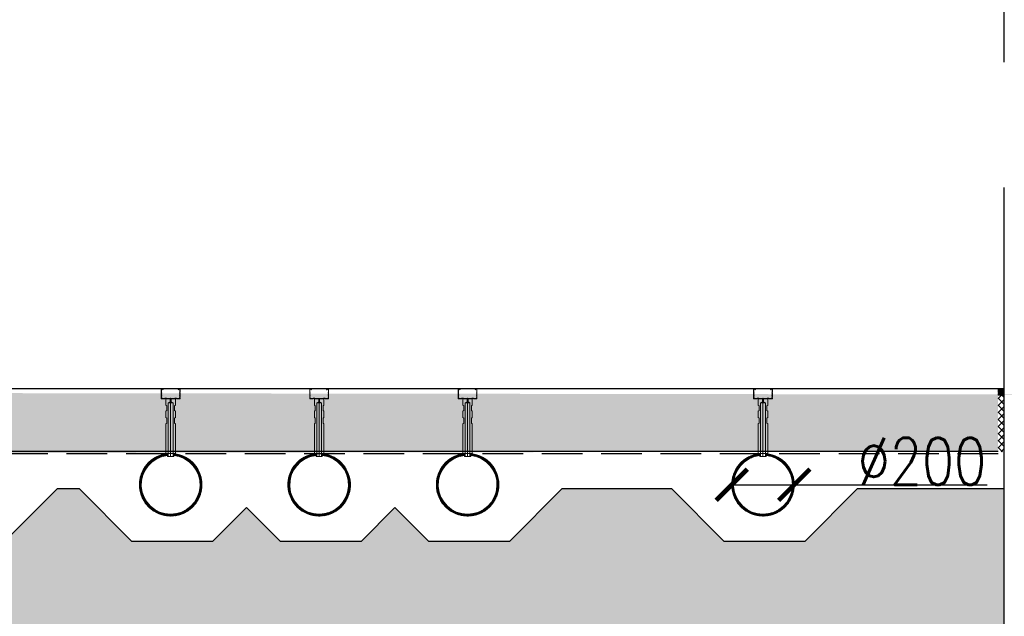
# Model space of a CAD drawing. Header units: millimetres. Extents: x -374129 to 1163271, y -112652 to 695637.
# Tile 203 of 256: x 28540 to 31690, y 30744 to 32652. Entities that reach past the tile are written whole.
import ezdxf
from ezdxf import colors
from ezdxf.entities.mleader import LeaderData, LeaderLine
from ezdxf.math import Vec2, Vec3

# ---------------------------------------------------------------- set-up
doc = ezdxf.new("R2010")
doc.units = ezdxf.units.MM
doc.header["$PDMODE"] = 4
doc.linetypes.add('rcad - -', pattern=[9.5, 6.5, -3])
for name, color, linetype, lineweight in [('A_DYSZA', 252, 'Continuous', 15), ('A_Hatch_konstrukcja', 252, 'Continuous', 5), ('A_profile ocynk', 252, 'Continuous', 9), ('KRT_kresk', 252, 'Continuous', 5), ('Widoczne (ISO)', 252, 'Continuous', 15)]:
    doc.layers.add(name, color=color, linetype=linetype, lineweight=lineweight)
for name, color, linetype in [('KRT_kanaly', 1, 'Continuous'), ('KRT_kreskowanie', 252, 'Continuous'), ('KRT_opisy', 146, 'Continuous'), ('KRT_sciany', 2, 'Continuous'), ('KRT_wymiary', 4, 'Continuous')]:
    doc.layers.add(name, color=color, linetype=linetype)
doc.styles.add('WYMIAR', font='romans.shx', dxfattribs={"width": 0.8})
doc.linetypes.add('podbeton', pattern='A,0.3,-0.1,[131,ltypeshp.shx,S=0.1,R=0,X=-0.1,Y=0],-0.1,0.3', length=0.8)
doc.dimstyles.new('KRT_1-100', dxfattribs={"dimscale": 100, "dimtxt": 2, "dimasz": 1, "dimexe": 0.5, "dimexo": 0, "dimgap": 0.5, "dimtad": 1, "dimdec": 1, "dimrnd": 0.1, "dimzin": 9, "dimdsep": 46, "dimtxsty": 'WYMIAR', "dimblk": 'ARCHTICK', "dimcen": 0.09, "dimdle": 0.5, "dimclrd": 1, "dimclre": 252, "dimclrt": 256, "dimadec": 0, "dimazin": 0, "dimtfac": 1, "dimtdec": 1, "dimtmove": 0, "dimatfit": 3, "dimfxl": 1, "dimtolj": 1, "dimtzin": 0, "dimarcsym": 0})

# ---------------------------------------------------------------- blocks, each defined once
blk = doc.blocks.new('dysza_203')
at = {"color": 0, "linetype": 'ByBlock', "lineweight": -2}
for points in [[(-15, -193), (-10, -193), (-10, -203), (-7.5, -203), (-7.5, -31), (-1.5, -28), (-1.5, -18), (-15, -18), (-15, -38), (-12.5, -40.5), (-12.5, -55.5), (-15, -58), (-15, -78), (-12.5, -80.5), (-12.5, -95.5), (-15, -98)], [(15, -193), (10, -193), (10, -203), (7.5, -203), (7.5, -31), (1.5, -28), (1.5, -18), (15, -18), (15, -38), (12.5, -40.5), (12.5, -55.5), (15, -58), (15, -78), (12.5, -80.5), (12.5, -95.5), (15, -98)]]:
    blk.add_lwpolyline(points, close=True, dxfattribs=at)
for points in [[(-7.5, -31), (7.5, -31)], [(-1.5, -18), (1.5, -18)], [(-1.5, -28), (1.5, -28)], [(0, -18), (0, -203)], [(-7.5, -203), (7.5, -203)], [(7.5, -203), (10, -203)]]:
    blk.add_lwpolyline(points, dxfattribs=at)
blk = doc.blocks.new('_ArchTick')
at = {"color": 0, "linetype": 'ByBlock', "const_width": 0.15}
blk.add_lwpolyline([(-0.5, -0.5), (0.5, 0.5)], dxfattribs=at)
blk = doc.blocks.new('*D1199')
at = {"layer": 'Defpoints', "color": 0}
for p in [(30818, 31164.5), (31018, 31164.5)]:
    blk.add_point(p, dxfattribs=at)
at = {"layer": 'KRT_wymiary', "color": 1, "lineweight": -2}
for p, q in [((30818, 31164.5), (30818, 31164.5)), ((30818, 31164.5), (31018, 31164.5)), ((31018, 31164.5), (31635.1, 31164.5))]:
    blk.add_line(p, q, dxfattribs=at)
at = {"layer": 'KRT_wymiary', "color": 1, "lineweight": -2, "xscale": 100, "yscale": 100, "zscale": 100}
blk.add_blockref('_ArchTick', (30818, 31164.5), dxfattribs=at)
at = {"layer": 'KRT_wymiary', "color": 1, "lineweight": -2, "xscale": 100, "yscale": 100, "zscale": 100, "rotation": 180}
blk.add_blockref('_ArchTick', (31018, 31164.5), dxfattribs=at)
at = {"layer": 'KRT_wymiary', "insert": (31426.6, 31239.5), "char_height": 150, "attachment_point": 5, "style": 'WYMIAR'}
blk.add_mtext('\\A1;%%c200', dxfattribs=at)

msp = doc.modelspace()

# ---------------------------------------------------------------- hatches: boundary and pattern name
at = {"layer": 'KRT_kreskowanie'}
h = msp.add_hatch(dxfattribs=at)
h.set_pattern_fill('DOTS2', color=256, scale=10, style=0)
h.paths.add_polyline_path([(5640.49, 31126.97), (6132.64, 31126.97), (6132.64, 31351.97), (5640.49, 31351.97)], flags=9)
h.paths.add_polyline_path([(11940.49, 31126.97), (12432.64, 31126.97), (12432.64, 31351.97), (11940.49, 31351.97)], flags=9)
h.paths.add_polyline_path([(18240.49, 31126.97), (18732.64, 31126.97), (18732.64, 31351.97), (18240.49, 31351.97)], flags=9)
h.paths.add_polyline_path([(24880.49, 31126.97), (25372.64, 31126.97), (25372.64, 31351.97), (24880.49, 31351.97)], flags=9)
h.paths.add_polyline_path([(31180.49, 31126.97), (31672.64, 31126.97), (31672.64, 31351.97), (31180.49, 31351.97)], flags=9)
h.paths.add_polyline_path([(37480.49, 31126.97), (37972.64, 31126.97), (37972.64, 31351.97), (37480.49, 31351.97)], flags=9)
h.paths.add_polyline_path([(44120.49, 31126.97), (44612.64, 31126.97), (44612.64, 31351.97), (44120.49, 31351.97)], flags=9)
h.paths.add_polyline_path([(50420.49, 31126.97), (50912.64, 31126.97), (50912.64, 31351.97), (50420.49, 31351.97)], flags=9)
h.paths.add_polyline_path([(56720.49, 31126.97), (57212.64, 31126.97), (57212.64, 31351.97), (56720.49, 31351.97)], flags=9)
h.paths.add_polyline_path([(63360.49, 31126.97), (63852.64, 31126.97), (63852.64, 31351.97), (63360.49, 31351.97)], flags=9)

# ---------------------------------------------------------------- linework, layer by layer
at = {"layer": 'KRT_sciany'}
msp.add_lwpolyline([(31690, 30461.19), (31690, 36471.19)], dxfattribs=at)

# ---------------------------------------------------------------- next in the draw order: leaders
at = {"layer": 'KRT_opisy', "color": 1}
ml = msp.add_multileader_mtext('Standard', dxfattribs=at)
ml.set_content('\\C54;PIANKA DYLATACYJNA BRZEGOWA 1cm\\PUSZCZELNIENIE MASĄ TRWALEPLASTYCZNĄ ODPORNĄ NA AGRESJĘ CHEMICZNĄ NP.SIKAFLEX PRO 3', style='WYMIAR')
ml.set_leader_properties()
ml.build(insert=Vec2(0, 0))
ml.multileader.update_dxf_attribs({"text_left_attachment_type": 6, "text_right_attachment_type": 6, "dogleg_length": 36, "arrow_head_size": 200, "scale": 100})
ctx = ml.context
ctx.base_point, ctx.scale, ctx.char_height, ctx.arrow_head_size, ctx.landing_gap_size, ctx.plane_origin = Vec3(1022.91, 34569.79, -56.1), 100, 200, 200, 9, Vec3(36065.01, -50311.01, -56.1)
ctx.left_attachment, ctx.right_attachment = 6, 6
notes = []
notes.append((ctx, [(0, (1, 1, 0), (986.91, 34569.79, -56.1), (1, 0), 36, [(1, [(160, 31471.19, -56.1)], 0, [])])]))
ctx.mtext.insert, ctx.mtext.width, ctx.mtext.defined_height, ctx.mtext.flow_direction = Vec3(1031.91, 34809.79, -56.1), 4839.601, 350.11, 5
ctx.mtext.has_bg_fill, ctx.mtext.bg_color, ctx.mtext.bg_scale_factor, ctx.mtext.bg_transparency, ctx.mtext.use_window_bg_color = 1, -1027028792, 1.5, 0, 1
for ctx, leaders in notes:
    for number, flags, end, landing, length, lines in leaders:
        leader = LeaderData()
        leader.index, (leader.has_last_leader_line, leader.has_dogleg_vector, leader.attachment_direction) = number, flags
        leader.last_leader_point, leader.dogleg_vector, leader.dogleg_length = Vec3(end), Vec3(landing), length
        for number, points, colour, breaks in lines:
            line = LeaderLine()
            line.index, line.vertices, line.color, line.breaks = number, Vec3.list(points), colors.encode_raw_color(colour), breaks
            leader.lines.append(line)
        ctx.leaders.append(leader)

# ---------------------------------------------------------------- next in the draw order: leaders
ml = msp.add_multileader_mtext('Standard', dxfattribs=at)
ml.set_content('\\pxi-3,l3t3,39,44;\\C2;{\\fSymbol|b0|i0|c2|p18;·^I}\\C54;PŁYTA BETONOWA DYLATOWANA C30/37 W8,F150,XD2,XA2,XM1,XF1 ^Igr.20cm\\P    ZBROJONA WŁÓKNAMI POLIMEROWYMI ZBROJONA WŁÓKNAMI POLIMEROWYMI ZBROJONA WŁÓKNAMI POLIMEROWYMI ISTRICE iBETON 39x0.78 W ILOŚCI 3,0kg/m3, \\P{\\fSymbol|b0|i0|c2|p18;·^I}IZOLACJA PRZECIWWILGOCIOWA 2xFOLIA PE \\P    UKŁADANA SZCZELNIE NA ZAKŁAD^I^Igr.2x0.3mm                                                         \\P{\\fSymbol|b0|i0|c2|p18;·^I}PODBETON  C8/10 ^I^Igr.10cm                         \\P{\\fSymbol|b0|i0|c2|p18;·^I}ZAGĘSZCZONY GRUNT NASYPOWY Is>0,98^I^Igr.30cm\\P{\\fSymbol|b0|i0|c2|p18;·^I}ZAGĘSZCZONY GRUNT NASYPOWY Is>=0,97', style='WYMIAR')
ml.set_leader_properties()
ml.build(insert=Vec2(0, 0))
ml.multileader.update_dxf_attribs({"text_left_attachment_type": 6, "text_right_attachment_type": 6, "dogleg_length": 36, "arrow_head_size": 200, "scale": 100})
ctx = ml.context
ctx.base_point, ctx.scale, ctx.char_height, ctx.arrow_head_size, ctx.landing_gap_size, ctx.plane_origin = Vec3(1715.18, 28529.79, -56.1), 100, 200, 200, 9, Vec3(-35836.94, -69206.17, -56.1)
ctx.left_attachment, ctx.right_attachment = 6, 6
notes = []
notes.append((ctx, [(0, (1, 1, 0), (1679.18, 28529.79, -56.1), (1, 0), 36, [(1, [(1159.18, 31458.59, -56.1)], 0, [])])]))
ctx.mtext.insert, ctx.mtext.width, ctx.mtext.defined_height, ctx.mtext.flow_direction = Vec3(1724.18, 28777.41, -56.1), 11614.4681, 280.09, 5
ctx.mtext.has_bg_fill, ctx.mtext.bg_color, ctx.mtext.bg_scale_factor, ctx.mtext.bg_transparency, ctx.mtext.use_window_bg_color = 1, -1027028792, 1.5, 0, 1
for ctx, leaders in notes:
    for number, flags, end, landing, length, lines in leaders:
        leader = LeaderData()
        leader.index, (leader.has_last_leader_line, leader.has_dogleg_vector, leader.attachment_direction) = number, flags
        leader.last_leader_point, leader.dogleg_vector, leader.dogleg_length = Vec3(end), Vec3(landing), length
        for number, points, colour, breaks in lines:
            line = LeaderLine()
            line.index, line.vertices, line.color, line.breaks = number, Vec3.list(points), colors.encode_raw_color(colour), breaks
            leader.lines.append(line)
        ctx.leaders.append(leader)

# ---------------------------------------------------------------- next in the draw order: linework, layer by layer
at = {"layer": 'KRT_kanaly', "linetype": 'podbeton', "ltscale": 200}
msp.add_lwpolyline([(29265.49, 31091.97), (29372.99, 30984.47), (29632.99, 30984.47), (29740.49, 31091.97)], dxfattribs=at)

# ---------------------------------------------------------------- next in the draw order: leaders
at = {"layer": 'KRT_opisy', "color": 1}
ml = msp.add_multileader_mtext('Standard', dxfattribs=at)
ml.set_content('\\C54;KANAŁY NAPOWIETRZAJĄCE WEDŁUG PROJEKTU TECHNOLOGICZNEGO', style='WYMIAR')
ml.set_leader_properties()
ml.build(insert=Vec2(0, 0))
ml.multileader.update_dxf_attribs({"text_left_attachment_type": 6, "text_right_attachment_type": 6, "dogleg_length": 36, "arrow_head_size": 200, "scale": 100})
ctx = ml.context
ctx.base_point, ctx.scale, ctx.char_height, ctx.arrow_head_size, ctx.landing_gap_size, ctx.plane_origin = Vec3(958.77, 32175.83, -56.1), 100, 200, 200, 9, Vec3(36846.14, -51485.36, -56.1)
ctx.left_attachment, ctx.right_attachment = 6, 6
notes = []
notes.append((ctx, [(0, (1, 1, 0), (922.77, 32175.83, -56.1), (1, 0), 36, [(1, [(922.99, 31164.47, -56.1)], 0, [])])]))
ctx.mtext.insert, ctx.mtext.width, ctx.mtext.defined_height, ctx.mtext.flow_direction = Vec3(967.77, 32415.83, -56.1), 6873.6004, 350.11, 5
ctx.mtext.has_bg_fill, ctx.mtext.bg_color, ctx.mtext.bg_scale_factor, ctx.mtext.bg_transparency, ctx.mtext.use_window_bg_color = 1, -1027028792, 1.5, 0, 1
for ctx, leaders in notes:
    for number, flags, end, landing, length, lines in leaders:
        leader = LeaderData()
        leader.index, (leader.has_last_leader_line, leader.has_dogleg_vector, leader.attachment_direction) = number, flags
        leader.last_leader_point, leader.dogleg_vector, leader.dogleg_length = Vec3(end), Vec3(landing), length
        for number, points, colour, breaks in lines:
            line = LeaderLine()
            line.index, line.vertices, line.color, line.breaks = number, Vec3.list(points), colors.encode_raw_color(colour), breaks
            leader.lines.append(line)
        ctx.leaders.append(leader)

# ---------------------------------------------------------------- next in the draw order: hatches: boundary and pattern name
at = {"layer": 'KRT_kresk', "lineweight": 5}
h = msp.add_hatch(dxfattribs=at)
h.set_pattern_fill('ANSI37', color=256, scale=0.5)
h.set_pattern_definition([(45, (-402412.6885, -167449.6836), (-1.122532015, 1.122532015), []), (135, (-402412.6885, -167449.6836), (-1.122532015, -1.122532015), [])])
h.paths.add_polyline_path([(31670, 31451.19), (31690, 31451.19), (31690, 31471.19), (31670, 31471.19)])
h = msp.add_hatch(dxfattribs=at)
h.set_pattern_fill('DASH', color=256, scale=10, angle=45)
h.set_pattern_definition([(45, (34693.753, 31461.193), (4e-15, 44.90128), [31.75, -31.75])])
h.paths.add_polyline_path([(31669.99, 31271.19), (25710, 31261.19), (25710, 31441.19), (25710, 31461.19), (33169.99, 31451.19), (31669.99, 31451.19)])
h = msp.add_hatch(dxfattribs=at)
h.set_pattern_fill('ANSI37', color=256, scale=5)
h.set_pattern_definition([(45, (-402412.688, -167449.684), (-11.22532015, 11.22532015), []), (135, (-402412.688, -167449.684), (-11.22532015, -11.22532015), [])])
h.paths.add_polyline_path([(31670, 31270.04), (31690, 31270.04), (31690, 31451.19), (31670, 31451.19)])
at = {"layer": 'KRT_kreskowanie'}
h = msp.add_hatch(dxfattribs=at)
h.set_pattern_fill('DOTS2', color=256, scale=10, style=0)
h.set_pattern_definition([(0, (-38469.84, 5.08), (0, 254), [0, -254]), (0, (-38388.56, 10.16), (0, 254), [0, -254]), (0, (-38434.28, 66.04), (0, 254), [0, -254]), (0, (-38378.4, 106.68), (0, 254), [0, -254]), (0, (-38444.44, 121.92), (0, 254), [0, -254]), (0, (-38424.12, 182.88), (0, 254), [0, -254]), (0, (-38459.68, 228.6), (0, 254), [0, -254]), (0, (-38378.4, 223.52), (0, 254), [0, -254]), (0, (-38317.44, 233.68), (0, 254), [0, -254]), (0, (-38286.96, 172.72), (0, 254), [0, -254]), (0, (-38236.16, 167.64), (0, 254), [0, -254]), (0, (-38236.16, 76.2), (0, 254), [0, -254]), (0, (-38281.88, 45.72), (0, 254), [0, -254]), (0, (-38353, 60.96), (0, 254), [0, -254]), (0, (-38307.28, 106.68), (0, 254), [0, -254]), (0, (-38353, 152.4), (0, 254), [0, -254]), (0, (-38246.32, 10.16), (0, 254), [0, -254])])
h.paths.add_polyline_path([(22430.16, 31152.3), (22360.82, 31152.3), (22192.99, 30984.47), (21932.99, 30984.47), (21825.49, 31091.97), (21717.99, 30984.47), (21457.99, 30984.47), (21350.49, 31091.97), (21242.99, 30984.47), (20982.99, 30984.47), (20815.16, 31152.3), (20465.82, 31152.3), (20297.99, 30984.47), (20037.99, 30984.47), (19870.16, 31152.3), (19390, 31152.3), (19390, 30684.47), (25390, 30684.47), (25390, 31152.3), (24920.82, 31152.3), (24752.99, 30984.47), (24492.99, 30984.47), (24325.16, 31152.3), (23975.82, 31152.3), (23807.99, 30984.47), (23547.99, 30984.47), (23440.49, 31091.97), (23332.99, 30984.47), (23072.99, 30984.47), (22965.49, 31091.97), (22857.99, 30984.47), (22597.99, 30984.47)])
h.paths.add_polyline_path([(24880.49, 31126.97), (25372.64, 31126.97), (25372.64, 31351.97), (24880.49, 31351.97)], flags=9)
h.paths.add_polyline_path([(28730.16, 31152.3), (28660.82, 31152.3), (28492.99, 30984.47), (28232.99, 30984.47), (28125.49, 31091.97), (28017.99, 30984.47), (27757.99, 30984.47), (27650.49, 31091.97), (27542.99, 30984.47), (27282.99, 30984.47), (27115.16, 31152.3), (26765.82, 31152.3), (26597.99, 30984.47), (26337.99, 30984.47), (26170.16, 31152.3), (25690, 31152.3), (25690, 30684.47), (31690, 30684.47), (31690, 31152.3), (31220.82, 31152.3), (31052.99, 30984.47), (30792.99, 30984.47), (30625.16, 31152.3), (30275.82, 31152.3), (30107.99, 30984.47), (29847.99, 30984.47), (29740.49, 31091.97), (29632.99, 30984.47), (29372.99, 30984.47), (29265.49, 31091.97), (29157.99, 30984.47), (28897.99, 30984.47)])
h.paths.add_polyline_path([(31180.49, 31126.97), (31672.64, 31126.97), (31672.64, 31351.97), (31180.49, 31351.97)], flags=9)
h = msp.add_hatch(dxfattribs=at)
h.set_pattern_fill('DOTS2', color=256, scale=10, style=0)
h.set_pattern_definition([(0, (-32169.84, 5.08), (0, 254), [0, -254]), (0, (-32088.56, 10.16), (0, 254), [0, -254]), (0, (-32134.28, 66.04), (0, 254), [0, -254]), (0, (-32078.4, 106.68), (0, 254), [0, -254]), (0, (-32144.44, 121.92), (0, 254), [0, -254]), (0, (-32124.12, 182.88), (0, 254), [0, -254]), (0, (-32159.68, 228.6), (0, 254), [0, -254]), (0, (-32078.4, 223.52), (0, 254), [0, -254]), (0, (-32017.44, 233.68), (0, 254), [0, -254]), (0, (-31986.96, 172.72), (0, 254), [0, -254]), (0, (-31936.16, 167.64), (0, 254), [0, -254]), (0, (-31936.16, 76.2), (0, 254), [0, -254]), (0, (-31981.88, 45.72), (0, 254), [0, -254]), (0, (-32053, 60.96), (0, 254), [0, -254]), (0, (-32007.28, 106.68), (0, 254), [0, -254]), (0, (-32053, 152.4), (0, 254), [0, -254]), (0, (-31946.32, 10.16), (0, 254), [0, -254])])
h.paths.add_polyline_path([(28730.16, 31152.3), (28660.82, 31152.3), (28492.99, 30984.47), (28232.99, 30984.47), (28125.49, 31091.97), (28017.99, 30984.47), (27757.99, 30984.47), (27650.49, 31091.97), (27542.99, 30984.47), (27282.99, 30984.47), (27115.16, 31152.3), (26765.82, 31152.3), (26597.99, 30984.47), (26337.99, 30984.47), (26170.16, 31152.3), (25690, 31152.3), (25690, 30684.47), (31690, 30684.47), (31690, 31152.3), (31220.82, 31152.3), (31052.99, 30984.47), (30792.99, 30984.47), (30625.16, 31152.3), (30275.82, 31152.3), (30107.99, 30984.47), (29847.99, 30984.47), (29740.49, 31091.97), (29632.99, 30984.47), (29372.99, 30984.47), (29265.49, 31091.97), (29157.99, 30984.47), (28897.99, 30984.47)])
h.paths.add_polyline_path([(31180.49, 31126.97), (31672.64, 31126.97), (31672.64, 31351.97), (31180.49, 31351.97)], flags=9)
h.paths.add_polyline_path([(35030.16, 31152.3), (34960.82, 31152.3), (34792.99, 30984.47), (34532.99, 30984.47), (34425.49, 31091.97), (34317.99, 30984.47), (34057.99, 30984.47), (33950.49, 31091.97), (33842.99, 30984.47), (33582.99, 30984.47), (33415.16, 31152.3), (33065.82, 31152.3), (32897.99, 30984.47), (32637.99, 30984.47), (32470.16, 31152.3), (31990, 31152.3), (31990, 30684.47), (37990, 30684.47), (37990, 31152.3), (37520.82, 31152.3), (37352.99, 30984.47), (37092.99, 30984.47), (36925.16, 31152.3), (36575.82, 31152.3), (36407.99, 30984.47), (36147.99, 30984.47), (36040.49, 31091.97), (35932.99, 30984.47), (35672.99, 30984.47), (35565.49, 31091.97), (35457.99, 30984.47), (35197.99, 30984.47)])
h.paths.add_polyline_path([(37480.49, 31126.97), (37972.64, 31126.97), (37972.64, 31351.97), (37480.49, 31351.97)], flags=9)
at = {"layer": 'Widoczne (ISO)', "transparency": 33554687}
h = msp.add_hatch(dxfattribs=at)
h.set_pattern_fill('ANSI31', color=256, scale=10)
h.set_pattern_definition([(45, (29106.854, 31210.5676), (-0.8838835, 0.8838835), [])])
h.paths.add_polyline_path([(29117.09, 31164.47, -1), (28928.89, 31164.47, -0.3833879), (29013, 31258.04), (29013, 31263.97, 0.3851934), (28922.99, 31164.47, 1), (29122.99, 31164.47, 0.385192), (29032.99, 31263.97), (29032.99, 31258.04, -0.3833692)])
h = msp.add_hatch(dxfattribs=at)
h.set_pattern_fill('ANSI31', color=256, scale=10)
h.set_pattern_definition([(45, (29581.854, 31210.5676), (-0.8838835, 0.8838835), [])])
h.paths.add_polyline_path([(29592.09, 31164.47, -1), (29403.89, 31164.47, -0.3833879), (29488, 31258.04), (29488, 31263.97, 0.3851934), (29397.99, 31164.47, 1), (29597.99, 31164.47, 0.385192), (29507.99, 31263.97), (29507.99, 31258.04, -0.3833692)])
h = msp.add_hatch(dxfattribs=at)
h.set_pattern_fill('ANSI31', color=256, scale=10)
h.set_pattern_definition([(45, (30056.854, 31210.5676), (-0.8838835, 0.8838835), [])])
h.paths.add_polyline_path([(30067.09, 31164.47, -1), (29878.89, 31164.47, -0.3833879), (29963, 31258.04), (29963, 31263.97, 0.3851934), (29872.99, 31164.47, 1), (30072.99, 31164.47, 0.385192), (29982.99, 31263.97), (29982.99, 31258.04, -0.3833692)])
h = msp.add_hatch(dxfattribs=at)
h.set_pattern_fill('ANSI31', color=256, scale=10)
h.set_pattern_definition([(45, (31001.854, 31210.5676), (-0.8838835, 0.8838835), [])])
h.paths.add_polyline_path([(31012.09, 31164.47, -1), (30823.89, 31164.47, -0.3833879), (30908, 31258.04), (30908, 31263.97, 0.3851934), (30817.99, 31164.47, 1), (31017.99, 31164.47, 0.385192), (30927.99, 31263.97), (30927.99, 31258.04, -0.3833692)])

# ---------------------------------------------------------------- next in the draw order: linework, layer by layer
at = {"color": 2}
for p, q in [((31690, 31471.19, -18.47), (25710, 31471.19)), ((31670.2, 31271.19, 43), (25710, 31271.19))]:
    msp.add_line(p, q, dxfattribs=at)
at = {"layer": 'A_DYSZA', "transparency": 33554687}
for centre, radius, start, end in [((29022.99, 31164.47), 100, 95.73457, 84.26515), ((29022.99, 31164.47), 94.1, 96.09512, 83.90114), ((29497.99, 31164.47), 100, 95.73457, 84.26515), ((29497.99, 31164.47), 94.1, 96.09512, 83.90114), ((29972.99, 31164.47), 100, 95.73457, 84.26515), ((29972.99, 31164.47), 94.1, 96.09512, 83.90114), ((30917.99, 31164.47), 100, 95.73457, 84.26515), ((30917.99, 31164.47), 94.1, 96.09512, 83.90114)]:
    msp.add_arc(centre, radius, start, end, dxfattribs=at)
at = {"layer": 'A_Hatch_konstrukcja'}
for centre in [(29022.99, 31164.47), (29497.99, 31164.47), (29972.99, 31164.47), (30917.99, 31164.47)]:
    msp.add_circle(centre, 100, dxfattribs=at)
at = {"layer": 'A_profile ocynk'}
for points in [[(29047.28, 31467.75), (29049.93, 31470.41, -0.6681786), (29052.49, 31469.35), (29052.49, 31459.79, -0.1989124), (29052.35, 31459.43), (29051.64, 31458.73, 0.4142136), (29051.64, 31458.02), (29052.35, 31457.31, -0.1989124), (29052.49, 31456.96), (29052.49, 31452.79, -0.1989124), (29052.35, 31452.43), (29051.64, 31451.73, 0.4142136), (29051.64, 31451.02), (29052.35, 31450.31, -0.1989124), (29052.49, 31449.96), (29052.49, 31445.79, -0.1989124), (29052.35, 31445.43), (29051.64, 31444.73, 0.4142136), (29051.64, 31444.02), (29052.35, 31443.31, -0.1989124), (29052.49, 31442.96), (29052.49, 31440.47, -0.4142136), (29051.99, 31439.97), (29043.21, 31439.97, -0.1989124), (29042.85, 31440.12), (29042.15, 31440.83, 0.1989124), (29041.79, 31440.97), (29036.99, 31440.97, 0.1989124), (29036.64, 31440.83), (29035.93, 31440.12, -0.1989124), (29035.58, 31439.97), (29024.41, 31439.97, -0.1989124), (29024.05, 31440.12), (29023.35, 31440.83, 0.4142136), (29022.64, 31440.83), (29021.93, 31440.12, -0.1989124), (29021.58, 31439.97), (29010.41, 31439.97, -0.1989124), (29010.05, 31440.12), (29009.35, 31440.83, 0.1989124), (29008.99, 31440.97), (29004.19, 31440.97, 0.1989124), (29003.84, 31440.83), (29003.13, 31440.12, -0.1989124), (29002.78, 31439.97), (28993.99, 31439.97, -0.4142136), (28993.49, 31440.47), (28993.49, 31442.96, -0.1989124), (28993.64, 31443.31), (28994.35, 31444.02, 0.4142136), (28994.35, 31444.73), (28993.64, 31445.43, -0.1989124), (28993.49, 31445.79), (28993.49, 31449.96, -0.1989124), (28993.64, 31450.31), (28994.35, 31451.02, 0.4142136), (28994.35, 31451.73), (28993.64, 31452.43, -0.1989124), (28993.49, 31452.79), (28993.49, 31456.96, -0.1989124), (28993.64, 31457.31), (28994.35, 31458.02, 0.4142136), (28994.35, 31458.73), (28993.64, 31459.43, -0.1989124), (28993.49, 31459.79), (28993.49, 31469.35, -0.6681786), (28996.05, 31470.41), (28998.71, 31467.75), (28999.06, 31468.11), (28996.41, 31470.76, 0.6681786), (28992.99, 31469.35), (28992.99, 31459.58, 0.1989124), (28993.14, 31459.23), (28993.64, 31458.73, -0.4142136), (28993.64, 31458.02), (28993.14, 31457.52, 0.1989124), (28992.99, 31457.17), (28992.99, 31452.58, 0.1989124), (28993.14, 31452.23), (28993.64, 31451.73, -0.4142136), (28993.64, 31451.02), (28993.14, 31450.52, 0.1989124), (28992.99, 31450.17), (28992.99, 31445.58, 0.1989124), (28993.14, 31445.23), (28993.64, 31444.73, -0.4142136), (28993.64, 31444.02), (28993.14, 31443.52, 0.1989124), (28992.99, 31443.17), (28992.99, 31439.97, 0.4142136), (28993.49, 31439.47), (29002.99, 31439.47, 0.1989124), (29003.34, 31439.62), (29004.05, 31440.33, -0.1989124), (29004.4, 31440.47), (29008.79, 31440.47, -0.1989124), (29009.14, 31440.33), (29009.85, 31439.62, 0.1989124), (29010.2, 31439.47), (29021.79, 31439.47, 0.1989124), (29022.14, 31439.62), (29022.64, 31440.12, -0.4142136), (29023.35, 31440.12), (29023.85, 31439.62, 0.1989124), (29024.2, 31439.47), (29035.79, 31439.47, 0.1989124), (29036.14, 31439.62), (29036.85, 31440.33, -0.1989124), (29037.2, 31440.47), (29041.59, 31440.47, -0.1989124), (29041.94, 31440.33), (29042.65, 31439.62, 0.1989124), (29043, 31439.47), (29052.49, 31439.47, 0.4142136), (29052.99, 31439.97), (29052.99, 31443.17, 0.1989124), (29052.85, 31443.52), (29052.35, 31444.02, -0.4142136), (29052.35, 31444.73), (29052.85, 31445.23, 0.1989124), (29052.99, 31445.58), (29052.99, 31450.17, 0.1989124), (29052.85, 31450.52), (29052.35, 31451.02, -0.4142136), (29052.35, 31451.73), (29052.85, 31452.23, 0.1989124), (29052.99, 31452.58), (29052.99, 31457.17, 0.1989124), (29052.85, 31457.52), (29052.35, 31458.02, -0.4142136), (29052.35, 31458.73), (29052.85, 31459.23, 0.1989124), (29052.99, 31459.58), (29052.99, 31469.35, 0.6681786), (29049.58, 31470.76), (29046.93, 31468.11)], [(29522.28, 31467.75), (29524.93, 31470.41, -0.6681786), (29527.49, 31469.35), (29527.49, 31459.79, -0.1989124), (29527.35, 31459.43), (29526.64, 31458.73, 0.4142136), (29526.64, 31458.02), (29527.35, 31457.31, -0.1989124), (29527.49, 31456.96), (29527.49, 31452.79, -0.1989124), (29527.35, 31452.43), (29526.64, 31451.73, 0.4142136), (29526.64, 31451.02), (29527.35, 31450.31, -0.1989124), (29527.49, 31449.96), (29527.49, 31445.79, -0.1989124), (29527.35, 31445.43), (29526.64, 31444.73, 0.4142136), (29526.64, 31444.02), (29527.35, 31443.31, -0.1989124), (29527.49, 31442.96), (29527.49, 31440.47, -0.4142136), (29526.99, 31439.97), (29518.21, 31439.97, -0.1989124), (29517.85, 31440.12), (29517.15, 31440.83, 0.1989124), (29516.79, 31440.97), (29511.99, 31440.97, 0.1989124), (29511.64, 31440.83), (29510.93, 31440.12, -0.1989124), (29510.58, 31439.97), (29499.41, 31439.97, -0.1989124), (29499.05, 31440.12), (29498.35, 31440.83, 0.4142136), (29497.64, 31440.83), (29496.93, 31440.12, -0.1989124), (29496.58, 31439.97), (29485.41, 31439.97, -0.1989124), (29485.05, 31440.12), (29484.35, 31440.83, 0.1989124), (29483.99, 31440.97), (29479.19, 31440.97, 0.1989124), (29478.84, 31440.83), (29478.13, 31440.12, -0.1989124), (29477.78, 31439.97), (29468.99, 31439.97, -0.4142136), (29468.49, 31440.47), (29468.49, 31442.96, -0.1989124), (29468.64, 31443.31), (29469.35, 31444.02, 0.4142136), (29469.35, 31444.73), (29468.64, 31445.43, -0.1989124), (29468.49, 31445.79), (29468.49, 31449.96, -0.1989124), (29468.64, 31450.31), (29469.35, 31451.02, 0.4142136), (29469.35, 31451.73), (29468.64, 31452.43, -0.1989124), (29468.49, 31452.79), (29468.49, 31456.96, -0.1989124), (29468.64, 31457.31), (29469.35, 31458.02, 0.4142136), (29469.35, 31458.73), (29468.64, 31459.43, -0.1989124), (29468.49, 31459.79), (29468.49, 31469.35, -0.6681786), (29471.05, 31470.41), (29473.71, 31467.75), (29474.06, 31468.11), (29471.41, 31470.76, 0.6681786), (29467.99, 31469.35), (29467.99, 31459.58, 0.1989124), (29468.14, 31459.23), (29468.64, 31458.73, -0.4142136), (29468.64, 31458.02), (29468.14, 31457.52, 0.1989124), (29467.99, 31457.17), (29467.99, 31452.58, 0.1989124), (29468.14, 31452.23), (29468.64, 31451.73, -0.4142136), (29468.64, 31451.02), (29468.14, 31450.52, 0.1989124), (29467.99, 31450.17), (29467.99, 31445.58, 0.1989124), (29468.14, 31445.23), (29468.64, 31444.73, -0.4142136), (29468.64, 31444.02), (29468.14, 31443.52, 0.1989124), (29467.99, 31443.17), (29467.99, 31439.97, 0.4142136), (29468.49, 31439.47), (29477.99, 31439.47, 0.1989124), (29478.34, 31439.62), (29479.05, 31440.33, -0.1989124), (29479.4, 31440.47), (29483.79, 31440.47, -0.1989124), (29484.14, 31440.33), (29484.85, 31439.62, 0.1989124), (29485.2, 31439.47), (29496.79, 31439.47, 0.1989124), (29497.14, 31439.62), (29497.64, 31440.12, -0.4142136), (29498.35, 31440.12), (29498.85, 31439.62, 0.1989124), (29499.2, 31439.47), (29510.79, 31439.47, 0.1989124), (29511.14, 31439.62), (29511.85, 31440.33, -0.1989124), (29512.2, 31440.47), (29516.59, 31440.47, -0.1989124), (29516.94, 31440.33), (29517.65, 31439.62, 0.1989124), (29518, 31439.47), (29527.49, 31439.47, 0.4142136), (29527.99, 31439.97), (29527.99, 31443.17, 0.1989124), (29527.85, 31443.52), (29527.35, 31444.02, -0.4142136), (29527.35, 31444.73), (29527.85, 31445.23, 0.1989124), (29527.99, 31445.58), (29527.99, 31450.17, 0.1989124), (29527.85, 31450.52), (29527.35, 31451.02, -0.4142136), (29527.35, 31451.73), (29527.85, 31452.23, 0.1989124), (29527.99, 31452.58), (29527.99, 31457.17, 0.1989124), (29527.85, 31457.52), (29527.35, 31458.02, -0.4142136), (29527.35, 31458.73), (29527.85, 31459.23, 0.1989124), (29527.99, 31459.58), (29527.99, 31469.35, 0.6681786), (29524.58, 31470.76), (29521.93, 31468.11)], [(29997.28, 31467.75), (29999.93, 31470.41, -0.6681786), (30002.49, 31469.35), (30002.49, 31459.79, -0.1989124), (30002.35, 31459.43), (30001.64, 31458.73, 0.4142136), (30001.64, 31458.02), (30002.35, 31457.31, -0.1989124), (30002.49, 31456.96), (30002.49, 31452.79, -0.1989124), (30002.35, 31452.43), (30001.64, 31451.73, 0.4142136), (30001.64, 31451.02), (30002.35, 31450.31, -0.1989124), (30002.49, 31449.96), (30002.49, 31445.79, -0.1989124), (30002.35, 31445.43), (30001.64, 31444.73, 0.4142136), (30001.64, 31444.02), (30002.35, 31443.31, -0.1989124), (30002.49, 31442.96), (30002.49, 31440.47, -0.4142136), (30001.99, 31439.97), (29993.21, 31439.97, -0.1989124), (29992.85, 31440.12), (29992.15, 31440.83, 0.1989124), (29991.79, 31440.97), (29986.99, 31440.97, 0.1989124), (29986.64, 31440.83), (29985.93, 31440.12, -0.1989124), (29985.58, 31439.97), (29974.41, 31439.97, -0.1989124), (29974.05, 31440.12), (29973.35, 31440.83, 0.4142136), (29972.64, 31440.83), (29971.93, 31440.12, -0.1989124), (29971.58, 31439.97), (29960.41, 31439.97, -0.1989124), (29960.05, 31440.12), (29959.35, 31440.83, 0.1989124), (29958.99, 31440.97), (29954.19, 31440.97, 0.1989124), (29953.84, 31440.83), (29953.13, 31440.12, -0.1989124), (29952.78, 31439.97), (29943.99, 31439.97, -0.4142136), (29943.49, 31440.47), (29943.49, 31442.96, -0.1989124), (29943.64, 31443.31), (29944.35, 31444.02, 0.4142136), (29944.35, 31444.73), (29943.64, 31445.43, -0.1989124), (29943.49, 31445.79), (29943.49, 31449.96, -0.1989124), (29943.64, 31450.31), (29944.35, 31451.02, 0.4142136), (29944.35, 31451.73), (29943.64, 31452.43, -0.1989124), (29943.49, 31452.79), (29943.49, 31456.96, -0.1989124), (29943.64, 31457.31), (29944.35, 31458.02, 0.4142136), (29944.35, 31458.73), (29943.64, 31459.43, -0.1989124), (29943.49, 31459.79), (29943.49, 31469.35, -0.6681786), (29946.05, 31470.41), (29948.71, 31467.75), (29949.06, 31468.11), (29946.41, 31470.76, 0.6681786), (29942.99, 31469.35), (29942.99, 31459.58, 0.1989124), (29943.14, 31459.23), (29943.64, 31458.73, -0.4142136), (29943.64, 31458.02), (29943.14, 31457.52, 0.1989124), (29942.99, 31457.17), (29942.99, 31452.58, 0.1989124), (29943.14, 31452.23), (29943.64, 31451.73, -0.4142136), (29943.64, 31451.02), (29943.14, 31450.52, 0.1989124), (29942.99, 31450.17), (29942.99, 31445.58, 0.1989124), (29943.14, 31445.23), (29943.64, 31444.73, -0.4142136), (29943.64, 31444.02), (29943.14, 31443.52, 0.1989124), (29942.99, 31443.17), (29942.99, 31439.97, 0.4142136), (29943.49, 31439.47), (29952.99, 31439.47, 0.1989124), (29953.34, 31439.62), (29954.05, 31440.33, -0.1989124), (29954.4, 31440.47), (29958.79, 31440.47, -0.1989124), (29959.14, 31440.33), (29959.85, 31439.62, 0.1989124), (29960.2, 31439.47), (29971.79, 31439.47, 0.1989124), (29972.14, 31439.62), (29972.64, 31440.12, -0.4142136), (29973.35, 31440.12), (29973.85, 31439.62, 0.1989124), (29974.2, 31439.47), (29985.79, 31439.47, 0.1989124), (29986.14, 31439.62), (29986.85, 31440.33, -0.1989124), (29987.2, 31440.47), (29991.59, 31440.47, -0.1989124), (29991.94, 31440.33), (29992.65, 31439.62, 0.1989124), (29993, 31439.47), (30002.49, 31439.47, 0.4142136), (30002.99, 31439.97), (30002.99, 31443.17, 0.1989124), (30002.85, 31443.52), (30002.35, 31444.02, -0.4142136), (30002.35, 31444.73), (30002.85, 31445.23, 0.1989124), (30002.99, 31445.58), (30002.99, 31450.17, 0.1989124), (30002.85, 31450.52), (30002.35, 31451.02, -0.4142136), (30002.35, 31451.73), (30002.85, 31452.23, 0.1989124), (30002.99, 31452.58), (30002.99, 31457.17, 0.1989124), (30002.85, 31457.52), (30002.35, 31458.02, -0.4142136), (30002.35, 31458.73), (30002.85, 31459.23, 0.1989124), (30002.99, 31459.58), (30002.99, 31469.35, 0.6681786), (29999.58, 31470.76), (29996.93, 31468.11)], [(30942.28, 31467.75), (30944.93, 31470.41, -0.6681786), (30947.49, 31469.35), (30947.49, 31459.79, -0.1989124), (30947.35, 31459.43), (30946.64, 31458.73, 0.4142136), (30946.64, 31458.02), (30947.35, 31457.31, -0.1989124), (30947.49, 31456.96), (30947.49, 31452.79, -0.1989124), (30947.35, 31452.43), (30946.64, 31451.73, 0.4142136), (30946.64, 31451.02), (30947.35, 31450.31, -0.1989124), (30947.49, 31449.96), (30947.49, 31445.79, -0.1989124), (30947.35, 31445.43), (30946.64, 31444.73, 0.4142136), (30946.64, 31444.02), (30947.35, 31443.31, -0.1989124), (30947.49, 31442.96), (30947.49, 31440.47, -0.4142136), (30946.99, 31439.97), (30938.21, 31439.97, -0.1989124), (30937.85, 31440.12), (30937.15, 31440.83, 0.1989124), (30936.79, 31440.97), (30931.99, 31440.97, 0.1989124), (30931.64, 31440.83), (30930.93, 31440.12, -0.1989124), (30930.58, 31439.97), (30919.41, 31439.97, -0.1989124), (30919.05, 31440.12), (30918.35, 31440.83, 0.4142136), (30917.64, 31440.83), (30916.93, 31440.12, -0.1989124), (30916.58, 31439.97), (30905.41, 31439.97, -0.1989124), (30905.05, 31440.12), (30904.35, 31440.83, 0.1989124), (30903.99, 31440.97), (30899.19, 31440.97, 0.1989124), (30898.84, 31440.83), (30898.13, 31440.12, -0.1989124), (30897.78, 31439.97), (30888.99, 31439.97, -0.4142136), (30888.49, 31440.47), (30888.49, 31442.96, -0.1989124), (30888.64, 31443.31), (30889.35, 31444.02, 0.4142136), (30889.35, 31444.73), (30888.64, 31445.43, -0.1989124), (30888.49, 31445.79), (30888.49, 31449.96, -0.1989124), (30888.64, 31450.31), (30889.35, 31451.02, 0.4142136), (30889.35, 31451.73), (30888.64, 31452.43, -0.1989124), (30888.49, 31452.79), (30888.49, 31456.96, -0.1989124), (30888.64, 31457.31), (30889.35, 31458.02, 0.4142136), (30889.35, 31458.73), (30888.64, 31459.43, -0.1989124), (30888.49, 31459.79), (30888.49, 31469.35, -0.6681786), (30891.05, 31470.41), (30893.71, 31467.75), (30894.06, 31468.11), (30891.41, 31470.76, 0.6681786), (30887.99, 31469.35), (30887.99, 31459.58, 0.1989124), (30888.14, 31459.23), (30888.64, 31458.73, -0.4142136), (30888.64, 31458.02), (30888.14, 31457.52, 0.1989124), (30887.99, 31457.17), (30887.99, 31452.58, 0.1989124), (30888.14, 31452.23), (30888.64, 31451.73, -0.4142136), (30888.64, 31451.02), (30888.14, 31450.52, 0.1989124), (30887.99, 31450.17), (30887.99, 31445.58, 0.1989124), (30888.14, 31445.23), (30888.64, 31444.73, -0.4142136), (30888.64, 31444.02), (30888.14, 31443.52, 0.1989124), (30887.99, 31443.17), (30887.99, 31439.97, 0.4142136), (30888.49, 31439.47), (30897.99, 31439.47, 0.1989124), (30898.34, 31439.62), (30899.05, 31440.33, -0.1989124), (30899.4, 31440.47), (30903.79, 31440.47, -0.1989124), (30904.14, 31440.33), (30904.85, 31439.62, 0.1989124), (30905.2, 31439.47), (30916.79, 31439.47, 0.1989124), (30917.14, 31439.62), (30917.64, 31440.12, -0.4142136), (30918.35, 31440.12), (30918.85, 31439.62, 0.1989124), (30919.2, 31439.47), (30930.79, 31439.47, 0.1989124), (30931.14, 31439.62), (30931.85, 31440.33, -0.1989124), (30932.2, 31440.47), (30936.59, 31440.47, -0.1989124), (30936.94, 31440.33), (30937.65, 31439.62, 0.1989124), (30938, 31439.47), (30947.49, 31439.47, 0.4142136), (30947.99, 31439.97), (30947.99, 31443.17, 0.1989124), (30947.85, 31443.52), (30947.35, 31444.02, -0.4142136), (30947.35, 31444.73), (30947.85, 31445.23, 0.1989124), (30947.99, 31445.58), (30947.99, 31450.17, 0.1989124), (30947.85, 31450.52), (30947.35, 31451.02, -0.4142136), (30947.35, 31451.73), (30947.85, 31452.23, 0.1989124), (30947.99, 31452.58), (30947.99, 31457.17, 0.1989124), (30947.85, 31457.52), (30947.35, 31458.02, -0.4142136), (30947.35, 31458.73), (30947.85, 31459.23, 0.1989124), (30947.99, 31459.58), (30947.99, 31469.35, 0.6681786), (30944.58, 31470.76), (30941.93, 31468.11)]]:
    msp.add_lwpolyline(points, format="xyb", close=True, dxfattribs=at)
at = {"layer": 'KRT_kanaly', "color": 4, "linetype": 'rcad - -', "ltscale": 20}
msp.add_line((31670.2, 31262.99, 43), (25710, 31263.19), dxfattribs=at)
at = {"layer": 'KRT_kanaly', "linetype": 'podbeton', "ltscale": 200}
for p, q in [((28660.82, 31152.3, -6.04), (28730.16, 31152.3, -6.12)), ((30275.82, 31152.3, -8.01), (30625.16, 31152.3, -8.43)), ((31220.82, 31152.3, -9.16), (31690, 31152.3, -9.73))]:
    msp.add_line(p, q, dxfattribs=at)
for points in [[(28125.49, 31091.97), (28232.99, 30984.47), (28492.99, 30984.47), (28660.82, 31152.3)], [(28730.16, 31152.3), (28897.99, 30984.47), (29157.99, 30984.47), (29265.49, 31091.97)], [(29740.49, 31091.97), (29847.99, 30984.47), (30107.99, 30984.47), (30275.82, 31152.3)], [(30625.16, 31152.3), (30792.99, 30984.47), (31052.99, 30984.47), (31220.82, 31152.3)]]:
    msp.add_lwpolyline(points, dxfattribs=at)

# ---------------------------------------------------------------- next in the draw order: block references
at = {"layer": 'A_DYSZA'}
for p in [(29022.99, 31457.47), (29497.99, 31457.47), (29972.99, 31457.47), (30917.99, 31457.47)]:
    msp.add_blockref('dysza_203', p, dxfattribs=at)

# ---------------------------------------------------------------- next in the draw order: dimensions: what is measured, and where the dimension line sits
at = {"layer": 'KRT_wymiary'}
dim = msp.add_diameter_dim_2p(p1=(30817.99, 31164.47), p2=(31017.99, 31164.47), dimstyle='KRT_1-100', override={"dimtxt": 1.5, "dimgap": 0}, dxfattribs=at)
dim.commit()
dim.dimension.update_dxf_attribs({"geometry": '*D1199', "text_midpoint": (31426.56, 31164.47), "dimtype": 163})

doc.saveas('drawing.dxf')
